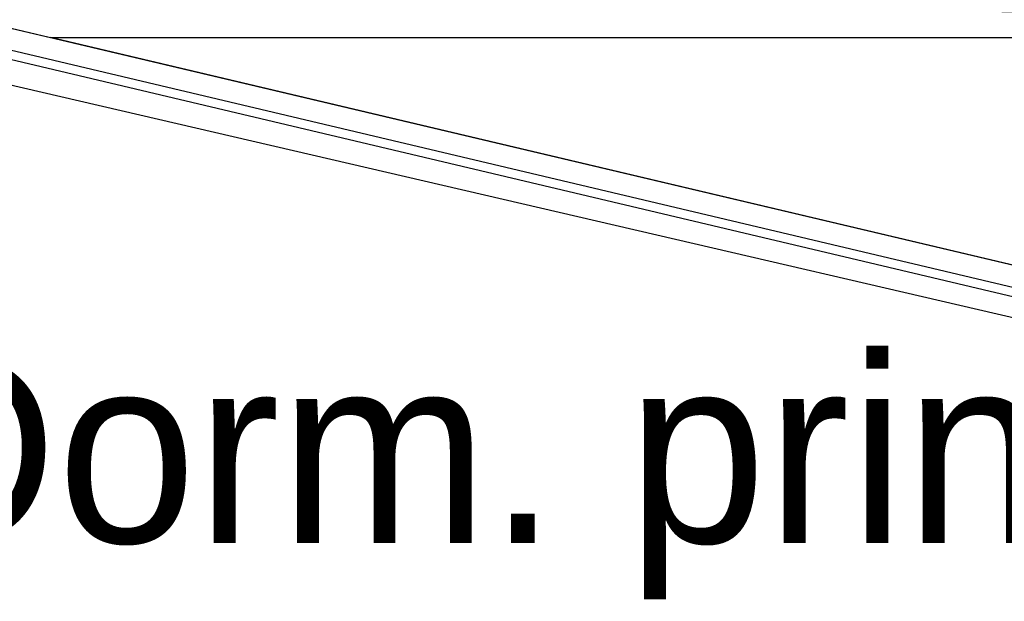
# Model space of a CAD drawing. Header units: feet. Extents: x -79 to 198, y -22 to 181.
# Tile 205 of 256: x 122.72 to 129.04, y 105.4 to 109.13. Entities that reach past the tile are written whole.
import ezdxf
from ezdxf.enums import TextEntityAlignment as Align

# ---------------------------------------------------------------- set-up
doc = ezdxf.new("R2010")
doc.units = ezdxf.units.FT
for name, color, linetype in [('A-AREA-UNIDAD', 30, 'CONTINUOUS'), ('A-LINEA', 7, 'CONTINUOUS'), ('A-MURO-CONCRETO', 8, 'CONTINUOUS'), ('A-NOMBRE-ESPACIO', 2, 'CONTINUOUS')]:
    doc.layers.add(name, color=color, linetype=linetype)

msp = doc.modelspace()

# ---------------------------------------------------------------- linework, layer by layer
at = {"layer": 'A-AREA-UNIDAD'}
msp.add_lwpolyline([(135.92, 108.3733), (135.328, 105.7778), (134.272, 105.6889), (134.16, 106.0444), (121.52, 108.9778), (121.312, 109.3333), (121.312, 110.2933), (121.6, 111.4133), (114.688, 113.0489)], dxfattribs=at)
at = {"layer": 'A-LINEA'}
for p, q in [((134.4267, 106.1511), (121.5867, 109.1911)), ((134.4267, 106.1511), (121.5867, 109.1911)), ((121.6267, 109.1244), (134.4133, 106.0978)), ((121.6267, 109.1244), (134.4133, 106.0978))]:
    msp.add_line(p, q, dxfattribs=at)
msp.add_lwpolyline([(121.4533, 109.3644), (122.1467, 112.2844), (135.96, 109.0178), (135.2667, 106.0978), (121.4533, 109.3644)], dxfattribs=at)
at = {"layer": 'A-MURO-CONCRETO'}
for points in [[(121.4533, 109.3644), (122.92, 109.0178), (135.96, 109.0178), (121.4533, 109.3644)], [(122.92, 109.0178), (135.96, 109.0178), (135.2667, 106.0978), (122.92, 109.0178), (122.92, 109.0178)]]:
    msp.add_lwpolyline(points, dxfattribs=at)

# ---------------------------------------------------------------- texts
at = {"layer": 'A-NOMBRE-ESPACIO'}
msp.add_text('Dorm. principal', height=1.2, dxfattribs=at).set_placement((127.2, 105.7778), align=Align.CENTER)

doc.saveas('drawing.dxf')
